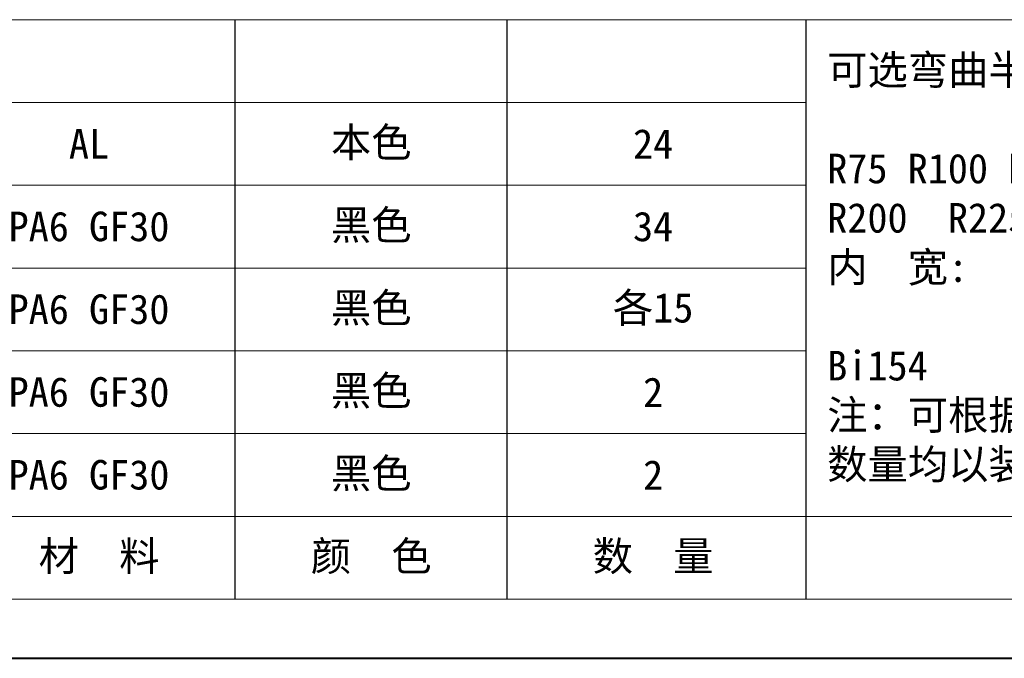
# Model space of a CAD drawing. Header units: millimetres. Extents: x -623 to 852, y 50 to 1083.
# Tile 2 of 72: x -190 to 100, y 50 to 238. Entities that reach past the tile are written whole.
import ezdxf

# ---------------------------------------------------------------- set-up
doc = ezdxf.new("R2010")
doc.units = ezdxf.units.MM
doc.layers.add('标注线', color=7, linetype='Continuous', lineweight=15)
doc.styles.add('样式 6', font='仿宋_GB2312.ttf')

msp = doc.modelspace()

# ---------------------------------------------------------------- linework, layer by layer
at = {"color": 7, "lineweight": 15}
for p, q in [((-535.828, 238.293), (41.494, 238.293)), ((-535.828, 213.946), (41.494, 213.946)), ((-535.828, 189.599), (41.494, 189.599)), ((-535.828, 165.252), (41.494, 165.252)), ((-535.828, 140.905), (41.494, 140.905)), ((-535.828, 116.557), (41.494, 116.557)), ((-535.828, 92.21), (194.586, 92.21))]:
    msp.add_line(p, q, dxfattribs=at)
at = {"color": 7}
for p, q in [((-126.492, 67.863), (-126.492, 238.293)), ((-46.473, 67.863), (-46.473, 238.293)), ((41.494, 67.863), (41.494, 238.293))]:
    msp.add_line(p, q, dxfattribs=at)
at = {"color": 7, "lineweight": 13}
for p, q in [((41.494, 238.293), (820.655, 238.293)), ((-535.828, 67.863), (194.586, 67.863))]:
    msp.add_line(p, q, dxfattribs=at)
at = {"color": 7, "lineweight": 40}
msp.add_line((-622.782, 50.472), (838.046, 50.472), dxfattribs=at)

# ---------------------------------------------------------------- texts
at = {"layer": '标注线', "color": 7, "lineweight": 18, "char_height": 6.26069, "style": '样式 6'}
for s, insert, width, attachment_point in [('{\\H1.389x;可选弯曲半径:\\P\\PR75 R100 R125 R150 R175\\PR200  R225  R250  R300\\P内  宽:\\P\\PBi154\\P注：可根据客户要求定制,\\P数量均以装配1m计算.}', (47.714, 165.021), 188.10983, 4), ('{\\H1.389x;AL}', (-169.5, 201.772), 49.29942, 5), ('{\\H1.389x;本色}', (-86.452, 201.772), 41.73793, 5), ('{\\H1.389x;24}', (-3.513, 201.772), 41.73793, 5), ('{\\H1.389x;PA6 GF30}', (-169.5, 177.425), 49.29942, 5), ('{\\H1.389x;黑色}', (-86.452, 177.425), 41.73793, 5), ('{\\H1.389x;34}', (-3.513, 177.425), 41.73793, 5), ('{\\H1.389x;PA6 GF30}', (-169.5, 153.078), 49.29942, 5), ('{\\H1.389x;黑色}', (-86.452, 153.078), 41.73793, 5), ('{\\H1.389x;各15}', (-3.513, 153.078), 41.73793, 5), ('{\\H1.389x;PA6 GF30}', (-169.5, 128.731), 49.29942, 5), ('{\\H1.389x;黑色}', (-86.452, 128.731), 41.73793, 5), ('{\\H1.389x;2}', (-3.513, 128.731), 41.73793, 5), ('{\\H1.389x;PA6 GF30}', (-169.5, 104.384), 49.29942, 5), ('{\\H1.389x;黑色}', (-86.452, 104.384), 41.73793, 5), ('{\\H1.389x;2}', (-3.513, 104.384), 41.73793, 5), ('{\\H1.389x; 材  料}', (-169.5, 80.037), 49.29942, 5), ('{\\H1.389x;颜  色}', (-86.452, 80.037), 41.73793, 5), ('{\\H1.389x;数  量}', (-3.513, 80.037), 41.73793, 5)]:
    msp.add_mtext(s, dxfattribs=dict(at, insert=insert, width=width, attachment_point=attachment_point))

doc.saveas('drawing.dxf')
